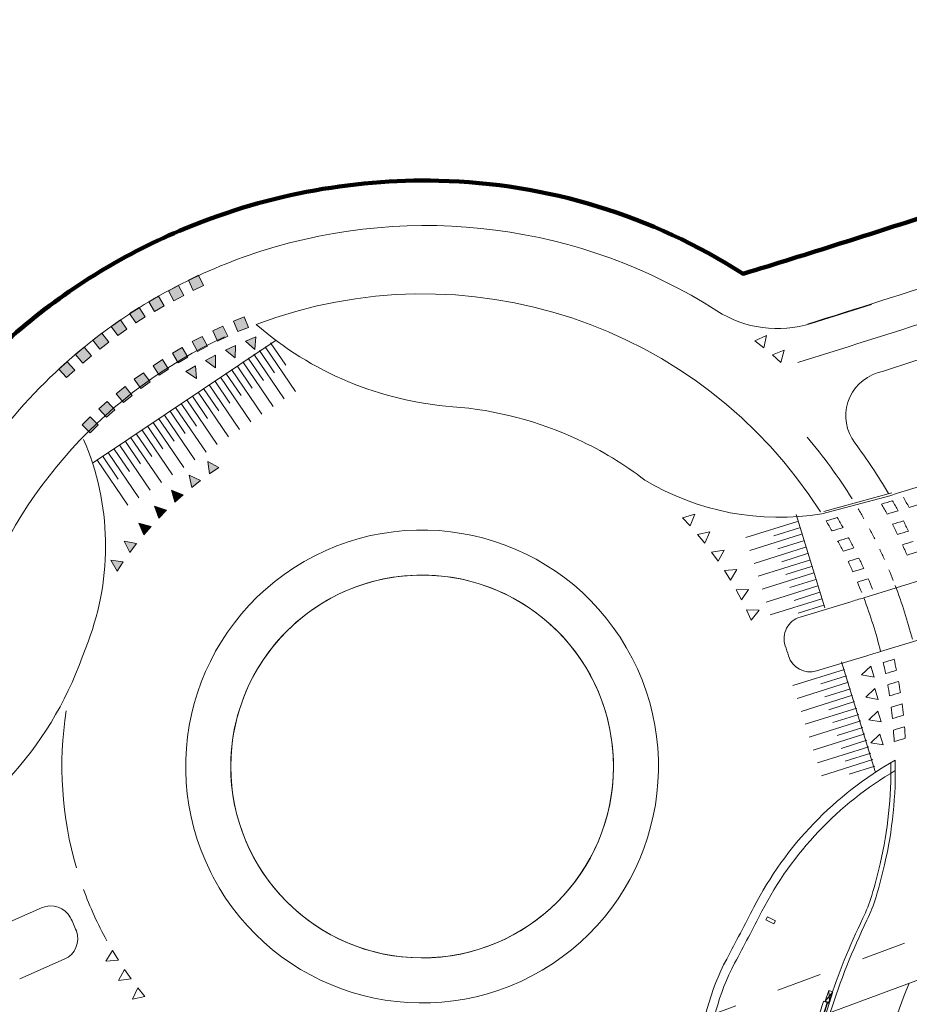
# Model space of a CAD drawing. Extents: x 168554 to 174410, y 515675 to 521218.
# Tile 60 of 110: x 171808 to 171847, y 519021 to 519065. Entities that reach past the tile are written whole.
import ezdxf

# ---------------------------------------------------------------- set-up
doc = ezdxf.new("R2010")
doc.units = 0
doc.header["$MEASUREMENT"] = 0
doc.linetypes.add('ipv niet zichtbaar', pattern=[4, 2, -2])
doc.layers.add('Algemeen - 1411 Basislijnen deelgebieden', color=5, linetype='Continuous', lineweight=90)
doc.layers.add('Algemeen - Fase Ontsluitingsweg - 1070 Ondergrond 2', color=7, linetype='Continuous', lineweight=9)

msp = doc.modelspace()

# ---------------------------------------------------------------- linework, layer by layer
at = {"layer": 'Algemeen - 1411 Basislijnen deelgebieden'}
msp.add_lwpolyline([(171877.955, 519065.077, -0.023359), (171870.068, 519062.529), (171853.824, 519058.107, 0.012508), (171848.492, 519056.511, -0.004661), (171839.902, 519053.793, 0.1373), (171826.391, 519057.928, 0.106381), (171814.872, 519055.705, 0.076821), (171807.637, 519051.21, 0.086396), (171801.556, 519043.828, 0.030712), (171800.281, 519040.769, -0.217961), (171795.107, 519035.353, 0.010483), (171790.859, 519033.557, 0.006959), (171788.082, 519032.267), (171788.072, 519032.262), (171779.479, 519028.123), (171778.9, 519029.014)], format="xyb", dxfattribs=at)
at = {"layer": 'Algemeen - Fase Ontsluitingsweg - 1070 Ondergrond 2'}
for p, q in [((171815.712, 519053.726), (171815.262, 519053.509)), ((171815.262, 519053.509), (171815.479, 519053.058)), ((171815.929, 519053.275), (171815.712, 519053.726)), ((171814.819, 519053.276), (171814.378, 519053.04)), ((171814.378, 519053.04), (171814.614, 519052.599)), ((171815.055, 519052.835), (171814.819, 519053.276)), ((171815.479, 519053.058), (171815.929, 519053.275)), ((171813.935, 519052.807), (171813.504, 519052.553)), ((171813.504, 519052.553), (171813.758, 519052.123)), ((171814.189, 519052.377), (171813.935, 519052.807)), ((171814.614, 519052.599), (171815.055, 519052.835)), ((171813.069, 519052.3), (171812.649, 519052.029)), ((171812.649, 519052.029), (171812.921, 519051.609)), ((171813.341, 519051.881), (171813.069, 519052.3)), ((171813.758, 519052.123), (171814.189, 519052.377)), ((171842.919, 519051.585), (171845.602, 519052.429)), ((171812.239, 519051.743), (171811.831, 519051.454)), ((171812.528, 519051.335), (171812.239, 519051.743)), ((171812.921, 519051.609), (171813.341, 519051.881)), ((171817.733, 519051.878), (171817.271, 519051.687)), ((171817.271, 519051.687), (171817.462, 519051.225)), ((171817.924, 519051.416), (171817.733, 519051.878)), ((171811.416, 519051.15), (171811.02, 519050.844)), ((171811.721, 519050.755), (171811.416, 519051.15)), ((171811.831, 519051.454), (171812.12, 519051.046)), ((171812.12, 519051.046), (171812.528, 519051.335)), ((171816.793, 519051.469), (171816.341, 519051.257)), ((171816.341, 519051.257), (171816.553, 519050.804)), ((171817.006, 519051.017), (171816.793, 519051.469)), ((171817.462, 519051.225), (171817.924, 519051.416)), ((171810.997, 519045.388), (171819.165, 519050.842)), ((171811.02, 519050.844), (171811.326, 519050.449)), ((171811.326, 519050.449), (171811.721, 519050.755)), ((171815.874, 519051.016), (171815.432, 519050.782)), ((171815.432, 519050.782), (171815.666, 519050.34)), ((171816.108, 519050.574), (171815.874, 519051.016)), ((171816.553, 519050.804), (171817.006, 519051.017)), ((171818.258, 519050.993), (171817.795, 519050.803)), ((171817.795, 519050.803), (171818.216, 519050.435)), ((171818.216, 519050.435), (171818.258, 519050.993)), ((171818.912, 519050.725), (171819.587, 519049.732)), ((171840.935, 519051.055), (171840.428, 519050.821)), ((171840.428, 519050.821), (171840.818, 519050.508)), ((171840.818, 519050.508), (171840.935, 519051.055)), ((171810.628, 519050.531), (171810.245, 519050.21)), ((171810.949, 519050.149), (171810.628, 519050.531)), ((171814.978, 519050.52), (171814.548, 519050.265)), ((171815.233, 519050.09), (171814.978, 519050.52)), ((171815.666, 519050.34), (171816.108, 519050.574)), ((171817.357, 519050.616), (171816.905, 519050.404)), ((171816.905, 519050.404), (171817.343, 519050.057)), ((171817.343, 519050.057), (171817.357, 519050.616)), ((171818.416, 519050.387), (171819.09, 519049.395)), ((171818.664, 519050.556), (171820.013, 519048.571)), ((171841.72, 519050.399), (171841.202, 519050.189)), ((171841.578, 519049.859), (171841.72, 519050.399)), ((171809.874, 519049.888), (171809.506, 519049.551)), ((171810.212, 519049.519), (171809.874, 519049.888)), ((171810.245, 519050.21), (171810.567, 519049.827)), ((171810.567, 519049.827), (171810.949, 519050.149)), ((171814.107, 519049.982), (171813.689, 519049.707)), ((171814.381, 519049.564), (171814.107, 519049.982)), ((171814.548, 519050.265), (171814.802, 519049.835)), ((171814.802, 519049.835), (171815.233, 519050.09)), ((171816.457, 519050.181), (171816.015, 519049.948)), ((171816.015, 519049.948), (171816.47, 519049.622)), ((171816.47, 519049.622), (171816.457, 519050.181)), ((171817.672, 519049.882), (171819.021, 519047.897)), ((171817.92, 519050.05), (171818.594, 519049.058)), ((171818.168, 519050.219), (171819.517, 519048.234)), ((171841.202, 519050.189), (171841.578, 519049.859)), ((171809.506, 519049.551), (171809.843, 519049.182)), ((171809.843, 519049.182), (171810.212, 519049.519)), ((171813.262, 519049.402), (171812.858, 519049.108)), ((171813.556, 519048.998), (171813.262, 519049.402)), ((171813.689, 519049.707), (171813.964, 519049.289)), ((171813.964, 519049.289), (171814.381, 519049.564)), ((171815.578, 519049.704), (171815.148, 519049.449)), ((171815.148, 519049.449), (171815.618, 519049.146)), ((171815.618, 519049.146), (171815.578, 519049.704)), ((171817.175, 519049.544), (171818.524, 519047.559)), ((171817.423, 519049.713), (171818.098, 519048.72)), ((171812.858, 519049.108), (171813.152, 519048.704)), ((171813.152, 519048.704), (171813.556, 519048.998)), ((171816.431, 519049.038), (171817.105, 519048.046)), ((171816.679, 519049.207), (171818.028, 519047.222)), ((171816.927, 519049.376), (171817.602, 519048.383)), ((171812.447, 519048.783), (171812.057, 519048.469)), ((171812.76, 519048.393), (171812.447, 519048.783)), ((171815.687, 519048.533), (171817.036, 519046.548)), ((171815.935, 519048.701), (171816.609, 519047.709)), ((171816.183, 519048.87), (171817.532, 519046.885)), ((171811.659, 519048.129), (171811.285, 519047.798)), ((171811.991, 519047.755), (171811.659, 519048.129)), ((171812.057, 519048.469), (171812.371, 519048.08)), ((171812.371, 519048.08), (171812.76, 519048.393)), ((171815.19, 519048.195), (171816.539, 519046.21)), ((171815.438, 519048.364), (171816.113, 519047.371)), ((171811.285, 519047.798), (171811.616, 519047.423)), ((171811.616, 519047.423), (171811.991, 519047.755)), ((171814.446, 519047.69), (171815.12, 519046.697)), ((171814.694, 519047.858), (171816.043, 519045.873)), ((171814.942, 519048.027), (171815.617, 519047.034)), ((171810.903, 519047.439), (171810.545, 519047.09)), ((171811.252, 519047.081), (171810.903, 519047.439)), ((171813.95, 519047.352), (171814.624, 519046.36)), ((171814.198, 519047.521), (171815.547, 519045.536)), ((171810.545, 519047.09), (171810.894, 519046.732)), ((171810.894, 519046.732), (171811.252, 519047.081)), ((171813.205, 519046.846), (171814.554, 519044.861)), ((171813.453, 519047.015), (171814.128, 519046.023)), ((171813.702, 519047.184), (171815.05, 519045.199)), ((171812.461, 519046.341), (171813.135, 519045.348)), ((171812.709, 519046.509), (171814.058, 519044.524)), ((171812.957, 519046.678), (171813.632, 519045.685)), ((171811.965, 519046.003), (171812.639, 519045.011)), ((171812.213, 519046.172), (171813.562, 519044.187)), ((171811.22, 519045.497), (171812.569, 519043.512)), ((171811.468, 519045.666), (171812.143, 519044.674)), ((171811.717, 519045.835), (171813.065, 519043.85)), ((171816.61, 519045.199), (171816.118, 519045.465)), ((171816.118, 519045.465), (171816.2, 519044.912)), ((171816.2, 519044.912), (171816.61, 519045.199)), ((171815.798, 519044.615), (171815.291, 519044.85)), ((171815.291, 519044.85), (171815.407, 519044.304)), ((171815.407, 519044.304), (171815.798, 519044.615)), ((171815.024, 519043.982), (171814.504, 519044.185)), ((171814.504, 519044.185), (171814.654, 519043.647)), ((171814.654, 519043.647), (171815.024, 519043.982)), ((171846.412, 519043.939), (171843.393, 519043.135)), ((171843.491, 519043.244), (171846.507, 519044.063)), ((171814.292, 519043.302), (171813.759, 519043.472)), ((171813.759, 519043.472), (171813.943, 519042.944)), ((171813.943, 519042.944), (171814.292, 519043.302)), ((171837.751, 519043.119), (171837.215, 519042.963)), ((171837.215, 519042.963), (171837.554, 519042.596)), ((171837.554, 519042.596), (171837.751, 519043.119)), ((171842.255, 519043.106), (171843.527, 519038.953)), ((171813.603, 519042.577), (171813.061, 519042.713)), ((171813.061, 519042.713), (171813.277, 519042.198)), ((171813.277, 519042.198), (171813.603, 519042.577)), ((171842.316, 519042.798), (171840.026, 519042.076)), ((171842.406, 519042.511), (171841.261, 519042.151)), ((171838.428, 519042.341), (171837.882, 519042.219)), ((171837.882, 519042.219), (171838.198, 519041.831)), ((171838.198, 519041.831), (171838.428, 519042.341)), ((171842.496, 519042.225), (171840.207, 519041.504)), ((171812.961, 519041.811), (171812.411, 519041.913)), ((171812.411, 519041.913), (171812.659, 519041.412)), ((171812.659, 519041.412), (171812.961, 519041.811)), ((171839.054, 519041.522), (171838.502, 519041.434)), ((171838.793, 519041.028), (171839.054, 519041.522)), ((171842.676, 519041.653), (171840.387, 519040.932)), ((171842.586, 519041.939), (171841.441, 519041.579)), ((171838.502, 519041.434), (171838.793, 519041.028)), ((171842.766, 519041.367), (171841.622, 519041.006)), ((171812.368, 519041.006), (171811.813, 519041.073)), ((171811.813, 519041.073), (171812.092, 519040.589)), ((171812.092, 519040.589), (171812.368, 519041.006)), ((171839.628, 519040.666), (171839.071, 519040.613)), ((171839.337, 519040.189), (171839.628, 519040.666)), ((171842.856, 519041.081), (171840.567, 519040.36)), ((171842.947, 519040.795), (171841.802, 519040.434)), ((171839.071, 519040.613), (171839.337, 519040.189)), ((171843.037, 519040.508), (171840.748, 519039.787)), ((171843.127, 519040.222), (171841.982, 519039.862)), ((171848.135, 519040.285), (171845.261, 519039.404)), ((171840.147, 519039.775), (171839.588, 519039.757)), ((171839.827, 519039.317), (171840.147, 519039.775)), ((171843.217, 519039.936), (171840.928, 519039.215)), ((171839.588, 519039.757), (171839.827, 519039.317)), ((171843.397, 519039.364), (171841.108, 519038.643)), ((171843.307, 519039.65), (171842.163, 519039.29)), ((171843.487, 519039.078), (171842.343, 519038.717)), ((171842.434, 519038.55), (171844.682, 519039.229)), ((171842.434, 519038.55), (171844.682, 519039.229)), ((171840.051, 519038.87), (171840.261, 519038.417)), ((171840.61, 519038.854), (171840.051, 519038.87)), ((171840.261, 519038.417), (171840.61, 519038.854)), ((171846.012, 519037.019), (171848.884, 519037.899)), ((171810.801, 519037.449), (171810.545, 519036.774)), ((171845.404, 519036.835), (171843.163, 519036.159)), ((171845.404, 519036.835), (171843.163, 519036.159)), ((171844.276, 519036.568), (171845.77, 519031.687)), ((171845.573, 519036.364), (171845.167, 519035.98)), ((171845.718, 519035.886), (171845.573, 519036.364)), ((171844.406, 519036.225), (171842.117, 519035.504)), ((171844.496, 519035.939), (171843.352, 519035.578)), ((171845.167, 519035.98), (171845.718, 519035.886)), ((171844.586, 519035.652), (171842.297, 519034.931)), ((171844.767, 519035.08), (171842.478, 519034.359)), ((171844.677, 519035.366), (171843.532, 519035.006)), ((171845.753, 519035.373), (171845.347, 519034.989)), ((171845.347, 519034.989), (171845.898, 519034.895)), ((171845.898, 519034.895), (171845.753, 519035.373)), ((171844.857, 519034.794), (171843.712, 519034.433)), ((171844.947, 519034.508), (171842.658, 519033.787)), ((171845.037, 519034.222), (171843.893, 519033.861)), ((171845.888, 519034.369), (171845.482, 519033.985)), ((171846.033, 519033.891), (171845.888, 519034.369)), ((171845.127, 519033.936), (171842.838, 519033.214)), ((171845.482, 519033.985), (171846.033, 519033.891)), ((171845.308, 519033.363), (171843.018, 519032.642)), ((171845.217, 519033.649), (171844.073, 519033.289)), ((171845.977, 519033.351), (171845.571, 519032.966)), ((171846.122, 519032.872), (171845.977, 519033.351)), ((171845.488, 519032.791), (171843.199, 519032.07)), ((171845.398, 519033.077), (171844.253, 519032.717)), ((171845.571, 519032.966), (171846.122, 519032.872)), ((171845.578, 519032.505), (171844.433, 519032.144)), ((171845.668, 519032.219), (171843.379, 519031.498)), ((171845.758, 519031.933), (171844.614, 519031.572)), ((171816.259, 519027.203), (171816.367, 519026.993)), ((171808.74, 519025.643), (171806.767, 519024.784)), ((171840.979, 519025.241), (171840.91, 519025.108)), ((171840.91, 519025.108), (171841.266, 519024.924)), ((171841.335, 519025.057), (171840.979, 519025.241)), ((171841.266, 519024.924), (171841.335, 519025.057)), ((171811.887, 519023.741), (171811.592, 519023.266)), ((171812.149, 519023.316), (171811.887, 519023.741)), ((171807.766, 519022.492), (171809.745, 519023.354)), ((171811.592, 519023.266), (171812.149, 519023.316)), ((171850.359, 519023.43), (171843.57, 519020.911)), ((171812.424, 519022.898), (171812.16, 519022.406)), ((171812.713, 519022.49), (171812.424, 519022.898)), ((171812.16, 519022.406), (171812.713, 519022.49)), ((171813.013, 519022.09), (171812.78, 519021.582)), ((171813.327, 519021.7), (171813.013, 519022.09)), ((171843.703, 519021.972), (171843.55, 519021.496)), ((171843.55, 519021.496), (171843.894, 519021.91)), ((171843.74, 519021.434), (171843.703, 519021.972)), ((171843.894, 519021.91), (171843.703, 519021.972)), ((171843.74, 519021.434), (171843.894, 519021.91)), ((171812.78, 519021.582), (171813.327, 519021.7)), ((171843.473, 519021.486), (171843.632, 519021.433)), ((171843.55, 519021.496), (171843.74, 519021.434))]:
    msp.add_line(p, q, dxfattribs=at)
at = {"layer": 'Algemeen - Fase Ontsluitingsweg - 1070 Ondergrond 2', "linetype": 'ipv niet zichtbaar'}
msp.add_line((171815.199, 519012.241), (171870.039, 519032.588), dxfattribs=at)
at = {"layer": 'Algemeen - Fase Ontsluitingsweg - 1070 Ondergrond 2'}
msp.add_circle((171825.642, 519031.914), 8.5, dxfattribs=at)
for centre, radius, start, end in [((171825.796, 519031.936), 24, 57.3708, 107.7649), ((171825.796, 519031.936), 24, 107.7649, 128.5063), ((171698.242, 519515.839), 486.25, 287.29068, 288.09535), ((171825.692, 519031.976), 20.925, 32.5102, 110.7537), ((171841.433, 519056.359), 5, 237.371, 287.291), ((171828.137, 519062.847), 15, 228.9017, 265.6688), ((171698.242, 519515.839), 487.75, 287.18177, 287.83957), ((171825.796, 519031.936), 24, 128.5063, 153.7613), ((171825.642, 519031.914), 21, 114.7128, 160.902), ((171698.242, 519515.839), 489.25, 287.56128, 288.09535), ((171846.465, 519047.484), 2, 107.5613, 216.7869), ((171825.796, 519031.936), 16, 65.0051, 85.6688), ((171799.58, 519041.703), 12, 339.2371, 23.2359), ((171825.796, 519031.936), 16, 52.489, 65.0051), ((171825.642, 519031.914), 22.5, 31.892, 40.5422), ((171825.642, 519031.914), 24, 30.3507, 36.7869), ((171700.633, 519516.462), 494.5, 287.14568, 287.81245), ((171841.502, 519054.599), 11.618, 239.1168, 279.3651), ((171700.633, 519516.463), 495.25, 287.22304, 287.69262), ((171700.633, 519516.463), 494.75, 287.09286, 287.15216), ((171825.642, 519031.914), 24, 28.2372, 29.4562), ((171825.642, 519031.914), 24.5, 28.0091, 29.2019), ((171825.642, 519031.914), 22.5, 29.2748, 30.5798), ((171825.642, 519031.914), 23.5, 28.4766, 29.7229), ((171700.633, 519516.463), 494.75, 286.79507, 286.85482), ((171825.642, 519031.914), 21.5, 29.5621, 30.9318), ((171700.633, 519516.463), 495.25, 287.10516, 287.16413), ((171825.642, 519031.914), 10.5, 207.9513, 206.6628), ((171825.642, 519031.914), 21, 29.8703, 31.2749), ((171700.633, 519516.463), 495.25, 286.80925, 286.86859), ((171825.642, 519031.914), 22.5, 26.6831, 27.9761), ((171700.633, 519516.463), 495.75, 287.11613, 287.17481), ((171825.642, 519031.914), 23.5, 25.9997, 27.2357), ((171825.642, 519031.914), 24, 25.814, 27.0234), ((171700.633, 519516.463), 495.75, 286.82192, 286.88088), ((171825.642, 519031.914), 21.5, 26.844, 28.1998), ((171700.633, 519516.463), 496.25, 287.12579, 287.1842), ((171825.642, 519031.914), 21, 27.0842, 28.4737), ((171700.633, 519516.463), 496.25, 286.83309, 286.89173), ((171825.642, 519031.914), 22.5, 24.1107, 25.3948), ((171700.633, 519516.463), 496.75, 287.13416, 287.19233), ((171825.642, 519031.914), 23.5, 23.5396, 24.7679), ((171700.633, 519516.463), 496.75, 286.8428, 286.90115), ((171825.642, 519031.914), 21.5, 24.1486, 25.4939), ((171700.633, 519516.463), 497.25, 287.14126, 287.19922), ((171825.642, 519031.914), 21, 24.3226, 25.7008), ((171700.633, 519516.463), 497.25, 286.85108, 286.90917), ((171825.642, 519031.914), 8.5, 359.7171, 179.7171), ((171700.633, 519516.463), 497.75, 286.85792, 286.91579), ((171825.642, 519031.914), 21.5, 21.4692, 22.8073), ((171825.642, 519031.914), 22.5, 21.5522, 22.8301), ((171825.642, 519031.914), 21, 21.5785, 22.9488), ((171825.642, 519031.914), 22.5, 14.5463, 20.9141), ((171700.633, 519516.462), 498.5, 286.79604, 286.86556), ((171700.633, 519516.462), 498.5, 286.79603, 286.86555), ((171825.642, 519031.914), 21, 14.069, 20.8944), ((171825.642, 519031.914), 21, 14.069, 20.8944), ((171825.642, 519031.914), 21, 14.069, 20.8944), ((171842.723, 519037.593), 1, 106.796, 198.3893), ((171842.723, 519037.593), 1, 106.796, 198.3893), ((171825.642, 519031.914), 17, 16.7975, 18.3893), ((171825.642, 519031.914), 17, 16.7975, 18.3893), ((171795.675, 519042.1), 15.795, 293.7691, 340.2956), ((171842.874, 519037.116), 1, 196.7975, 286.796), ((171842.874, 519037.116), 1, 196.7975, 286.796), ((171700.633, 519516.462), 501, 286.79603, 286.86863), ((171700.633, 519516.462), 501, 286.79604, 286.86863), ((171700.633, 519516.463), 501.5, 286.86516, 286.92243), ((171825.642, 519031.914), 21, 11.3332, 12.7023), ((171825.642, 519031.914), 21.5, 11.4628, 12.7999), ((171700.633, 519516.463), 502, 286.86032, 286.91765), ((171700.633, 519516.463), 502.5, 286.85411, 286.91153), ((171825.642, 519031.914), 21, 8.5847, 9.9609), ((171825.642, 519031.914), 21.5, 8.7788, 10.1226), ((171700.633, 519516.463), 503, 286.84653, 286.90407), ((171700.633, 519516.463), 503.5, 286.83757, 286.89527), ((171825.642, 519031.914), 21, 5.817, 7.2036), ((171825.642, 519031.914), 21.5, 6.0768, 7.4304), ((171825.642, 519031.914), 16, 171.0944, 196.3567), ((171700.633, 519516.463), 504, 286.82721, 286.8851), ((171700.633, 519516.463), 504.5, 286.81544, 286.87356), ((171825.642, 519031.914), 21.5, 3.3505, 4.7171), ((171825.642, 519031.914), 21, 3.0232, 4.4238), ((171700.633, 519516.463), 505, 286.80225, 286.86063), ((171825.642, 519031.914), 8.5, 179.7171, 359.7171), ((171854.48, 519018.378), 15.875, 119.5272, 152.6522), ((171828.316, 519031.714), 18.147, 346.8923, 1.1717), ((171828.316, 519031.714), 18.347, 346.8923, 1.4879), ((171854.48, 519018.378), 15.475, 120.3431, 152.6522), ((171821.99, 519033.187), 24.642, 343.4836, 346.8923), ((171821.99, 519033.187), 24.842, 343.4836, 346.8923), ((171825.642, 519031.914), 16, 199.9542, 208.9169), ((171839.271, 519028.063), 6.617, 334.1229, 343.4836), ((171839.271, 519028.063), 6.817, 334.1229, 343.4836), ((171809.14, 519024.726), 1, 28.1895, 113.5358), ((171617.231, 519141.082), 251.228, 332.05871, 332.65223), ((171617.231, 519141.082), 251.628, 332.05871, 332.65223), ((171800.715, 519020.642), 10.362, 22.5785, 26.0878), ((171872.913, 519011.744), 30.774, 154.1229, 161.7199), ((171872.913, 519011.744), 30.574, 154.1229, 162.4074), ((171809.346, 519024.27), 1, 293.5358, 20.4768), ((171848.405, 519018.468), 10.451, 152.0587, 178.0188), ((171848.405, 519018.468), 10.051, 152.0587, 178.0188), ((171872.913, 519011.744), 25.692, 154.1229, 196.2945), ((171872.913, 519011.744), 27.717, 157.643, 196.2945), ((171872.913, 519011.744), 31.01, 161.6904, 196.2945), ((171872.913, 519011.744), 30.843, 161.6904, 196.2945), ((171872.913, 519011.744), 30.812, 161.7179, 196.2945), ((171843.69, 519021.399), 0.035, 340.2186, 161.9408), ((171872.913, 519011.744), 30.742, 161.7193, 196.2945)]:
    msp.add_arc(centre, radius, start, end, dxfattribs=at)
for points in [[(171815.712, 519053.726), (171815.929, 519053.275), (171815.262, 519053.509), (171815.479, 519053.058)], [(171814.819, 519053.276), (171815.055, 519052.835), (171814.378, 519053.04), (171814.614, 519052.599)], [(171813.935, 519052.807), (171814.189, 519052.377), (171813.504, 519052.553), (171813.758, 519052.123)], [(171813.069, 519052.3), (171813.341, 519051.881), (171812.649, 519052.029), (171812.921, 519051.609)], [(171812.239, 519051.743), (171812.528, 519051.335), (171811.831, 519051.454), (171812.12, 519051.046)], [(171817.462, 519051.225), (171817.271, 519051.687), (171817.924, 519051.416), (171817.733, 519051.878)], [(171811.416, 519051.15), (171811.721, 519050.755), (171811.02, 519050.844), (171811.326, 519050.449)], [(171816.553, 519050.804), (171816.341, 519051.257), (171817.006, 519051.017), (171816.793, 519051.469)], [(171815.666, 519050.34), (171815.432, 519050.782), (171816.108, 519050.574), (171815.874, 519051.016)], [(171817.795, 519050.803), (171818.258, 519050.993), (171818.216, 519050.435), (171818.258, 519050.993)], [(171810.628, 519050.531), (171810.949, 519050.149), (171810.245, 519050.21), (171810.567, 519049.827)], [(171814.802, 519049.835), (171814.548, 519050.265), (171815.233, 519050.09), (171814.978, 519050.52)], [(171816.905, 519050.404), (171817.357, 519050.616), (171817.343, 519050.057), (171817.357, 519050.616)], [(171809.874, 519049.888), (171810.212, 519049.519), (171809.506, 519049.551), (171809.843, 519049.182)], [(171813.964, 519049.289), (171813.689, 519049.707), (171814.381, 519049.564), (171814.107, 519049.982)], [(171816.015, 519049.948), (171816.457, 519050.181), (171816.47, 519049.622), (171816.457, 519050.181)], [(171813.152, 519048.704), (171812.858, 519049.108), (171813.556, 519048.998), (171813.262, 519049.402)], [(171815.148, 519049.449), (171815.578, 519049.704), (171815.618, 519049.146), (171815.578, 519049.704)], [(171812.371, 519048.08), (171812.057, 519048.469), (171812.76, 519048.393), (171812.447, 519048.783)], [(171811.616, 519047.423), (171811.285, 519047.798), (171811.991, 519047.755), (171811.659, 519048.129)], [(171810.894, 519046.732), (171810.545, 519047.09), (171811.252, 519047.081), (171810.903, 519047.439)], [(171816.61, 519045.199), (171816.2, 519044.912), (171816.118, 519045.465), (171816.2, 519044.912)], [(171815.798, 519044.615), (171815.407, 519044.304), (171815.291, 519044.85), (171815.407, 519044.304)], [(171815.024, 519043.982), (171814.654, 519043.647), (171814.504, 519044.185), (171814.654, 519043.647)], [(171814.292, 519043.302), (171813.943, 519042.944), (171813.759, 519043.472), (171813.943, 519042.944)], [(171813.603, 519042.577), (171813.277, 519042.198), (171813.061, 519042.713), (171813.277, 519042.198)], [(171812.961, 519041.811), (171812.659, 519041.412), (171812.411, 519041.913), (171812.659, 519041.412)], [(171812.368, 519041.006), (171812.092, 519040.589), (171811.813, 519041.073), (171812.092, 519040.589)]]:
    msp.add_solid(points, dxfattribs=at)

doc.saveas('drawing.dxf')
